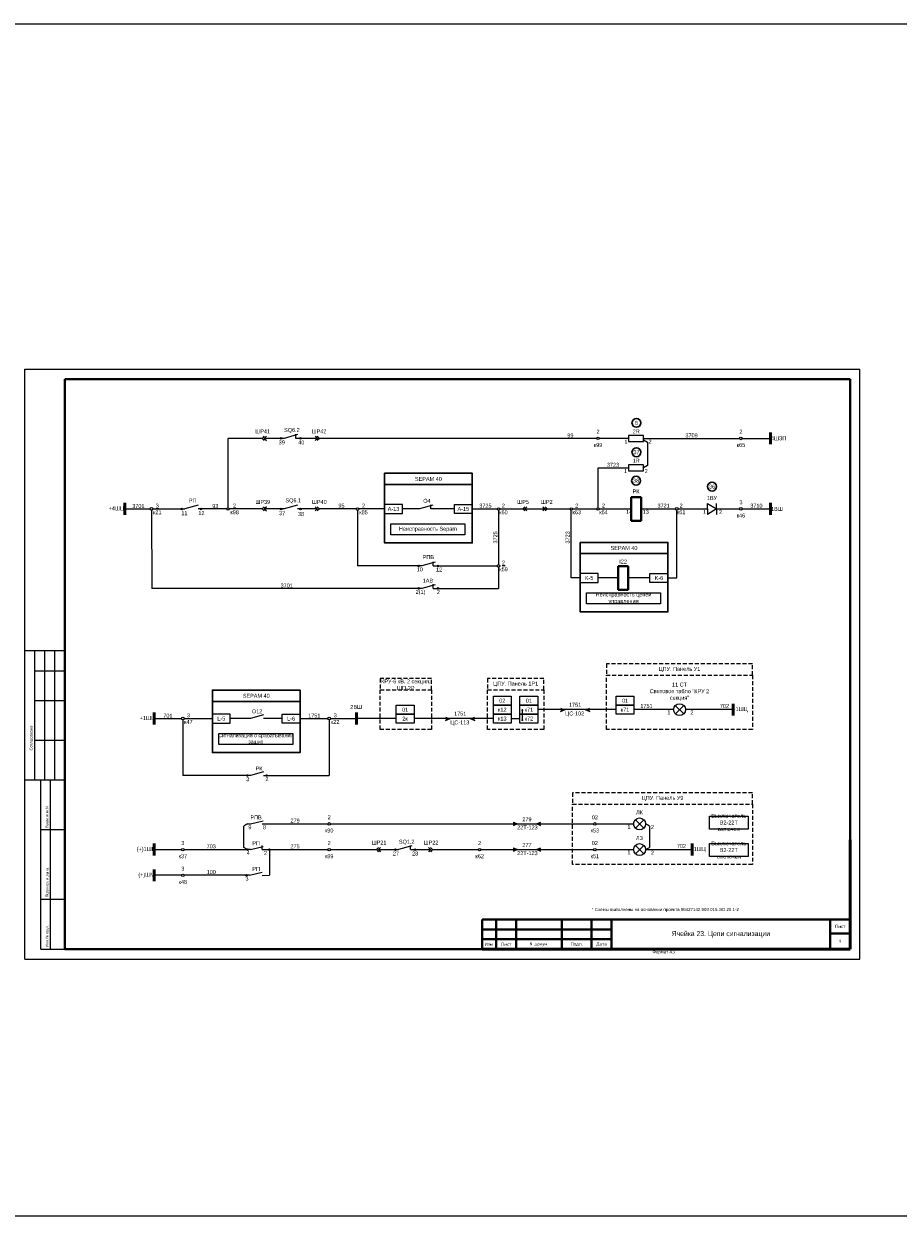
# Model space of a CAD drawing. Header units: millimetres. Extents: x 4897 to 12009, y -3017 to 2708.
# Tile 62 of 86: x 8597 to 9037, y -83 to 517. Entities that reach past the tile are written whole.
import ezdxf
from ezdxf.enums import TextEntityAlignment as Align

# ---------------------------------------------------------------- set-up
doc = ezdxf.new("R2010")
doc.units = ezdxf.units.MM
doc.linetypes.add('JIS_02_2.0', pattern=[3, 2, -1])
doc.layers.add('основная 0.5', color=7, linetype='Continuous', lineweight=50)
doc.styles.add('SIMPLEX', font='txt', dxfattribs={"height": 5})

msp = doc.modelspace()

# ---------------------------------------------------------------- hatches: boundary and pattern name
h = msp.add_hatch(color=7)
h.dxf.hatch_style = 1
h.paths.add_polyline_path([(8726.53, 308.27, 1), (8725.73, 308.27, 1)])
h = msp.add_hatch(color=7)
h.dxf.hatch_style = 1
h.paths.add_polyline_path([(8735.48, 308.27, -1), (8736.27, 308.27, -1)])
h = msp.add_hatch(color=7)
h.dxf.hatch_style = 1
h.paths.add_polyline_path([(8676.52, 272.75, 1), (8675.73, 272.75, 1)])
h = msp.add_hatch(color=7)
h.dxf.hatch_style = 1
h.paths.add_polyline_path([(8685.47, 272.75, -1), (8686.26, 272.75, -1)])
h = msp.add_hatch(color=7)
h.dxf.hatch_style = 1
h.paths.add_polyline_path([(8726.53, 272.75, 1), (8725.73, 272.75, 1)])
h = msp.add_hatch(color=7)
h.dxf.hatch_style = 1
h.paths.add_polyline_path([(8735.48, 272.75, -1), (8736.27, 272.75, -1)])
h = msp.add_hatch(color=7)
h.dxf.hatch_style = 1
h.paths.add_polyline_path([(8795.76, 244.04, 1), (8794.96, 244.04, 1)])
h = msp.add_hatch(color=7)
h.dxf.hatch_style = 1
h.paths.add_polyline_path([(8804.71, 244.04, -1), (8805.5, 244.04, -1)])
h = msp.add_hatch(color=7)
h.dxf.hatch_style = 1
h.paths.add_polyline_path([(8795.76, 232.72, 1), (8794.96, 232.72, 1)])
h = msp.add_hatch(color=7)
h.dxf.hatch_style = 1
h.paths.add_polyline_path([(8804.71, 232.72, -1), (8805.5, 232.72, -1)])
h = msp.add_hatch(color=256)
h.dxf.hatch_style = 1
h.paths.add_polyline_path([(8808.89, 168.21), (8811.23, 167.21), (8808.89, 166.21)])
h = msp.add_hatch(color=256)
h.dxf.hatch_style = 1
h.paths.add_polyline_path([(8823.58, 166.21), (8821.23, 167.21), (8823.58, 168.21)])
h = msp.add_hatch(color=256)
h.dxf.hatch_style = 1
h.paths.add_polyline_path([(8866.7, 172.71), (8869.04, 171.71), (8866.7, 170.71)])
h = msp.add_hatch(color=256)
h.dxf.hatch_style = 1
h.paths.add_polyline_path([(8881.39, 170.71), (8879.04, 171.71), (8881.39, 172.71)])
h = msp.add_hatch(color=7)
h.dxf.hatch_style = 1
h.paths.add_polyline_path([(8709.5, 138.57, 1), (8708.71, 138.57, 1)])
h = msp.add_hatch(color=7)
h.dxf.hatch_style = 1
h.paths.add_polyline_path([(8718.46, 138.57, -1), (8719.25, 138.57, -1)])
h = msp.add_hatch(color=256)
h.dxf.hatch_style = 1
h.paths.add_polyline_path([(8709.66, 114.2, 1), (8708.87, 114.2, 1)])
h = msp.add_hatch(color=256)
h.dxf.hatch_style = 1
h.paths.add_polyline_path([(8718.3, 114.2, -1), (8719.09, 114.2, -1)])
h = msp.add_hatch(color=256)
h.dxf.hatch_style = 1
h.paths.add_polyline_path([(8842.87, 113.25), (8845.09, 114.2), (8842.87, 115.14)])
h = msp.add_hatch(color=256)
h.dxf.hatch_style = 1
h.paths.add_polyline_path([(8856.78, 115.14), (8854.56, 114.2), (8856.78, 113.25)])
h = msp.add_hatch(color=256)
h.dxf.hatch_style = 1
h.paths.add_polyline_path([(8842.87, 100.31), (8845.09, 101.25), (8842.87, 102.2)])
h = msp.add_hatch(color=256)
h.dxf.hatch_style = 1
h.paths.add_polyline_path([(8856.78, 102.2), (8854.56, 101.25), (8856.78, 100.31)])
h = msp.add_hatch(color=256)
h.dxf.hatch_style = 1
h.paths.add_polyline_path([(8709.66, 101.25, 1), (8708.87, 101.25, 1)])
h = msp.add_hatch(color=256)
h.dxf.hatch_style = 1
h.paths.add_polyline_path([(8720.6, 101.25, 1), (8719.81, 101.25, 1)])
h = msp.add_hatch(color=7)
h.dxf.hatch_style = 1
h.paths.add_polyline_path([(8784.03, 101.25, 1), (8783.23, 101.25, 1)])
h = msp.add_hatch(color=7)
h.dxf.hatch_style = 1
h.paths.add_polyline_path([(8792.98, 101.25, -1), (8793.77, 101.25, -1)])
h = msp.add_hatch(color=7)
h.dxf.hatch_style = 1
h.paths.add_polyline_path([(8709.11, 88.31, 1), (8708.31, 88.31, 1)])

# ---------------------------------------------------------------- linework, layer by layer
for p, q in [((8597.27, 46.06), (8597.27, 343.11)), ((8597.27, 343.11), (9017.28, 343.11)), ((8597.27, 46.06), (8597.27, 343.11)), ((9017.28, 46.06), (9017.28, 343.11)), ((9017.28, 46.06), (9017.28, 343.11)), ((8699.42, 273.37), (8699.42, 308.27)), ((8716.89, 308.27), (8699.42, 308.27)), ((8727.67, 308.27), (8717.68, 308.27)), ((8734.34, 310.13), (8727.67, 308.27)), ((8744.33, 308.27), (8733.46, 308.27)), ((8884.95, 308.27), (8744.57, 308.27)), ((8900.89, 308.27), (8886.2, 308.27)), ((8908.43, 308.27), (8956.81, 308.27)), ((8908.43, 307.56), (8910.4, 306.42)), ((8910.4, 306.42), (8910.4, 294.63)), ((8958.14, 308.27), (8972.34, 308.28)), ((8910.4, 294.63), (8908.43, 293.48)), ((8885.58, 273.37), (8885.58, 293.48)), ((8885.58, 293.48), (8900.89, 293.48)), ((8647.47, 272.75), (8660.22, 272.75)), ((8660.89, 272.08), (8661.01, 232.72)), ((8661.55, 272.75), (8677.66, 272.75)), ((8684.33, 274.61), (8677.66, 272.75)), ((8698.79, 272.75), (8684.33, 272.75)), ((8716.65, 272.75), (8700.05, 272.75)), ((8727.67, 272.75), (8717.68, 272.75)), ((8734.34, 274.61), (8727.67, 272.75)), ((8744.33, 272.75), (8734.34, 272.75)), ((8763.88, 272.75), (8745.36, 272.75)), ((8764.54, 272.04), (8764.54, 244.04)), ((8778.17, 272.75), (8765.2, 272.75)), ((8795.72, 272.78), (8787.17, 272.75)), ((8802.38, 274.64), (8795.72, 272.78)), ((8801.51, 272.78), (8801.51, 274.87)), ((8813.3, 272.77), (8801.51, 272.78)), ((8822.3, 272.75), (8834.9, 272.75)), ((8828.26, 272.75), (8834.9, 272.75)), ((8835.53, 272.12), (8835.53, 244.71)), ((8836.16, 272.75), (8871.5, 272.75)), ((8872.13, 238), (8872.13, 272.12)), ((8872.76, 272.75), (8884.95, 272.75)), ((8886.2, 272.75), (8902.2, 272.75)), ((8907.2, 272.75), (8924.51, 272.75)), ((8925.17, 238), (8925.17, 272.08)), ((8925.8, 272.75), (8940.64, 272.75)), ((8940.64, 272.75), (8940.64, 275.48)), ((8940.64, 275.48), (8945.1, 272.75)), ((8940.64, 272.75), (8940.64, 270.01)), ((8945.1, 272.75), (8940.64, 270.01)), ((8945.1, 272.75), (8945.1, 275.48)), ((8945.1, 272.75), (8945.1, 270.01)), ((8945.1, 272.75), (8956.81, 272.75)), ((8958.14, 272.75), (8972.34, 272.75)), ((8802.63, 244.04), (8802.63, 246.14)), ((8796.9, 244.04), (8764.54, 244.04)), ((8803.57, 245.9), (8796.9, 244.04)), ((8802.63, 244.04), (8834.87, 244.04)), ((8835.53, 243.38), (8835.53, 232.72)), ((8803.57, 234.59), (8796.9, 232.72)), ((8802.63, 232.72), (8802.63, 234.82)), ((8876.59, 238), (8872.13, 238)), ((8895.68, 238.03), (8885.59, 238)), ((8911.71, 238.03), (8900.68, 238.03)), ((8920.71, 238), (8925.17, 238)), ((8796.9, 232.72), (8661.01, 232.72)), ((8802.63, 232.72), (8835.53, 232.72)), ((8617.27, 201.3), (8597.27, 201.3)), ((8602.27, 136.3), (8602.27, 201.3)), ((8607.27, 136.3), (8607.27, 201.3)), ((8612.27, 136.3), (8612.27, 201.3)), ((8602.27, 191.3), (8617.27, 191.3)), ((8602.27, 176.3), (8617.27, 176.3)), ((8717.32, 169.1), (8710.65, 167.24)), ((8847.48, 171.46), (8847.48, 166.46)), ((8894.66, 171.71), (8855.29, 171.71)), ((8882.64, 171.71), (8855.29, 171.71)), ((8866.7, 170.71), (8869.04, 171.71)), ((8879.04, 171.71), (8881.39, 170.71)), ((8923.57, 171.71), (8903.66, 171.71)), ((8953.64, 171.71), (8929.57, 171.71)), ((8662.33, 167.21), (8676.03, 167.21)), ((8676.69, 166.55), (8676.69, 138.57)), ((8677.36, 167.21), (8691.56, 167.21)), ((8710.65, 167.24), (8700.56, 167.21)), ((8726.68, 167.24), (8717.32, 167.24)), ((8735.68, 167.21), (8749.65, 167.21)), ((8750.31, 166.55), (8750.31, 138.57)), ((8750.98, 167.21), (8764, 167.21)), ((8784.01, 167.21), (8764, 167.21)), ((8832.91, 167.21), (8793.01, 167.21)), ((8808.89, 166.21), (8811.23, 167.21)), ((8821.23, 167.21), (8823.58, 166.21)), ((8841.91, 167.21), (8846.29, 167.21)), ((8602.27, 156.3), (8617.27, 156.3)), ((8710.65, 138.57), (8676.69, 138.57)), ((8717.32, 140.43), (8710.65, 138.57)), ((8717.32, 138.57), (8750.31, 138.57)), ((8597.27, 136.3), (8617.27, 136.3)), ((8605.27, 51.11), (8605.27, 136.3)), ((8610.14, 51.11), (8610.14, 136.3)), ((8709.66, 114.2), (8710.81, 114.2)), ((8710.81, 114.2), (8717.16, 115.72)), ((8716.6, 114.2), (8749.68, 114.2)), ((8750.94, 114.2), (8883.33, 114.2)), ((8842.87, 115.14), (8845.09, 114.2)), ((8845.09, 114.2), (8842.87, 113.25)), ((8854.56, 114.2), (8856.78, 115.14)), ((8856.78, 113.25), (8854.56, 114.2)), ((8884.59, 114.2), (8903.49, 114.2)), ((8911.46, 113.05), (8909.49, 114.2)), ((8605.27, 111.3), (8617.27, 111.3)), ((8708.92, 114), (8707.3, 113.05)), ((8707.3, 102.4), (8707.3, 113.05)), ((8911.46, 113.05), (8911.46, 102.4)), ((8708.92, 101.45), (8707.3, 102.4)), ((8710.81, 101.25), (8717.16, 102.77)), ((8716.6, 101.25), (8716.6, 103.35)), ((8791.84, 103.11), (8785.17, 101.25)), ((8791.17, 101.25), (8791.17, 103.29)), ((8842.87, 102.2), (8845.09, 101.25)), ((8854.56, 101.25), (8856.78, 102.2)), ((8909.49, 101.25), (8911.46, 102.4)), ((8662.33, 101.25), (8676.06, 101.25)), ((8677.32, 101.25), (8709.27, 101.25)), ((8710.81, 101.25), (8709.66, 101.25)), ((8716.6, 101.25), (8720.21, 101.25)), ((8720.21, 101.25), (8749.68, 101.25)), ((8750.94, 101.25), (8774.06, 101.25)), ((8775.09, 101.25), (8785.17, 101.25)), ((8791.17, 101.25), (8801.25, 101.25)), ((8802.28, 101.25), (8825.39, 101.25)), ((8826.65, 101.25), (8883.33, 101.25)), ((8845.09, 101.25), (8842.87, 100.31)), ((8856.78, 100.31), (8854.56, 101.25)), ((8884.59, 101.25), (8903.49, 101.25)), ((8909.49, 101.25), (8932.96, 101.25)), ((8676.06, 88.31), (8662.33, 88.31)), ((8710.25, 88.31), (8677.32, 88.31)), ((8710.25, 88.31), (8716.6, 89.83)), ((8716.6, 88.3), (8720.21, 88.31)), ((8605.27, 76.3), (8617.27, 76.3)), ((8605.27, 51.11), (8617.27, 51.11)), ((8597.27, 46.06), (9017.28, 46.06))]:
    msp.add_line(p, q)
at = {"lineweight": 40}
for p, q in [((8617.27, 338.11), (9012.36, 338.11)), ((9012.36, 338.11), (9012.36, 51.11)), ((8907.2, 278.75), (8902.2, 278.75)), ((8902.2, 278.75), (8902.2, 266.75)), ((8907.2, 266.75), (8907.2, 278.75)), ((8907.2, 266.75), (8902.2, 266.75)), ((8900.68, 244), (8895.68, 244)), ((8895.68, 244), (8895.68, 232)), ((8900.68, 232), (8900.68, 244)), ((8900.68, 232), (8895.68, 232)), ((8827.36, 66.1), (8892.36, 66.1)), ((9002.36, 66.11), (9002.36, 51.11)), ((8827.36, 61.1), (8892.36, 61.1)), ((8827.36, 56.1), (8892.36, 56.1)), ((9002.36, 59.11), (9012.36, 59.11)), ((8617.27, 51.11), (9012.36, 51.11))]:
    msp.add_line(p, q, dxfattribs=at)
at = {"linetype": 'Continuous', "lineweight": 40}
msp.add_line((8617.27, 338.11), (8617.27, 51.11), dxfattribs=at)
at = {"color": 7}
msp.add_line((8733.46, 308.27), (8733.46, 310.37), dxfattribs=at)
at = {"lineweight": 50}
for p, q in [((8972.34, 305.28), (8972.34, 311.28)), ((8972.34, 269.75), (8972.34, 275.75)), ((8764, 170.21), (8764, 164.21)), ((8662.33, 104.25), (8662.33, 98.25)), ((8662.33, 91.31), (8662.33, 85.31))]:
    msp.add_line(p, q, dxfattribs=at)
at = {"color": 1, "lineweight": 50}
for p, q in [((8647.47, 269.75), (8647.47, 275.75)), ((8662.33, 164.21), (8662.33, 170.21))]:
    msp.add_line(p, q, dxfattribs=at)
at = {"linetype": 'Continuous'}
for p, q in [((8617.27, 192.12), (8617.27, 172.12)), ((8617.27, 152.12), (8617.27, 132.12))]:
    msp.add_line(p, q, dxfattribs=at)
at = {"color": 5, "lineweight": 50}
for p, q in [((8953.64, 174.71), (8953.64, 168.71)), ((8932.96, 98.25), (8932.96, 104.25))]:
    msp.add_line(p, q, dxfattribs=at)
at = {"color": 2}
for p, q in [((8928.7, 169.59), (8924.45, 173.83)), ((8924.47, 169.57), (8928.68, 173.85))]:
    msp.add_line(p, q, dxfattribs=at)
at = {"color": 1}
for p, q in [((8908.61, 112.08), (8904.36, 116.31)), ((8904.38, 112.06), (8908.59, 116.33))]:
    msp.add_line(p, q, dxfattribs=at)
at = {"color": 3}
for p, q in [((8908.61, 99.14), (8904.36, 103.37)), ((8904.38, 99.12), (8908.59, 103.39))]:
    msp.add_line(p, q, dxfattribs=at)
at = {"color": 9, "true_color": 0xd19cc7}
msp.add_lwpolyline([(5064.51, 516.93), (10068.29, 516.93), (10068.29, -83.25), (5072.49, -83.25)], close=True, dxfattribs=at)
for points in [[(8717.68, 309.31), (8716.65, 308.27), (8717.68, 307.24)], [(8718.71, 309.31), (8717.68, 308.27), (8718.71, 307.24)], [(8743.29, 309.31), (8744.33, 308.27), (8743.29, 307.24)], [(8744.33, 309.31), (8745.36, 308.27), (8744.33, 307.24)], [(8717.68, 273.78), (8716.65, 272.75), (8717.68, 271.71)], [(8718.71, 273.78), (8717.68, 272.75), (8718.71, 271.71)], [(8743.29, 273.78), (8744.33, 272.75), (8743.29, 271.71)], [(8744.33, 273.78), (8745.36, 272.75), (8744.33, 271.71)], [(8848.7, 273.78), (8847.67, 272.75), (8848.7, 271.71)], [(8849.73, 273.78), (8848.7, 272.75), (8849.73, 271.71)], [(8857.88, 273.78), (8858.91, 272.75), (8857.88, 271.71)], [(8858.91, 273.78), (8859.94, 272.75), (8858.91, 271.71)], [(8775.09, 102.29), (8774.06, 101.25), (8775.09, 100.22)], [(8776.12, 102.29), (8775.09, 101.25), (8776.12, 100.22)], [(8800.21, 102.29), (8801.25, 101.25), (8800.21, 100.22)], [(8801.25, 102.29), (8802.28, 101.25), (8801.25, 100.22)], [(8720.21, 101.25), (8720.21, 88.31)]]:
    msp.add_lwpolyline(points)
for points in [[(8908.43, 309.77), (8900.89, 309.77), (8900.89, 306.77), (8908.43, 306.77)], [(8778.17, 270.5), (8787.17, 270.5), (8787.17, 275), (8778.17, 275)], [(8822.3, 270.5), (8813.3, 270.5), (8813.3, 275), (8822.3, 275)], [(8818.61, 259.71), (8781.39, 259.71), (8781.39, 265.21), (8818.61, 265.21)], [(8876.59, 235.75), (8885.59, 235.75), (8885.59, 240.25), (8876.59, 240.25)], [(8920.71, 235.75), (8911.71, 235.75), (8911.71, 240.25), (8920.71, 240.25)], [(8917.02, 224.96), (8879.81, 224.96), (8879.81, 230.46), (8917.02, 230.46)], [(8841.91, 173.96), (8832.91, 173.96), (8832.91, 178.46), (8841.91, 178.46)], [(8855.29, 173.96), (8846.29, 173.96), (8846.29, 178.46), (8855.29, 178.46)], [(8903.66, 173.96), (8894.66, 173.96), (8894.66, 178.46), (8903.66, 178.46)], [(8691.56, 164.96), (8700.56, 164.96), (8700.56, 169.46), (8691.56, 169.46)], [(8735.68, 164.96), (8726.68, 164.96), (8726.68, 169.46), (8735.68, 169.46)], [(8793.01, 169.46), (8784.01, 169.46), (8784.01, 173.96), (8793.01, 173.96)], [(8793.01, 164.96), (8784.01, 164.96), (8784.01, 169.46), (8793.01, 169.46)], [(8841.91, 169.46), (8832.91, 169.46), (8832.91, 173.96), (8841.91, 173.96)], [(8841.91, 164.96), (8832.91, 164.96), (8832.91, 169.46), (8841.91, 169.46)], [(8855.29, 169.46), (8846.29, 169.46), (8846.29, 173.96), (8855.29, 173.96)], [(8855.29, 164.96), (8846.29, 164.96), (8846.29, 169.46), (8855.29, 169.46)], [(8903.66, 169.46), (8894.66, 169.46), (8894.66, 173.96), (8903.66, 173.96)], [(8731.99, 154.17), (8694.77, 154.17), (8694.77, 159.67), (8731.99, 159.67)], [(8941.61, 118.15), (8961.08, 118.15), (8961.08, 111.62), (8941.61, 111.62)], [(8941.61, 104.32), (8961.08, 104.32), (8961.08, 97.79), (8941.61, 97.79)]]:
    msp.add_lwpolyline(points, close=True)
at = {"color": 7}
msp.add_lwpolyline([(8908.43, 294.98), (8900.89, 294.98), (8900.89, 291.98), (8908.43, 291.98)], close=True, dxfattribs=at)
at = {"lineweight": 30}
for points in [[(8778.17, 290.67), (8778.17, 290.67), (8822.3, 290.67), (8822.3, 284.99), (8778.17, 284.99), (8778.17, 290.67)], [(8876.59, 255.92), (8876.59, 255.92), (8920.71, 255.92), (8920.71, 250.24), (8876.59, 250.24), (8876.59, 255.92)], [(8691.56, 181.52), (8691.56, 181.52), (8735.68, 181.52), (8735.68, 175.83), (8691.56, 175.83), (8691.56, 181.52)]]:
    msp.add_lwpolyline(points, dxfattribs=at)
for points in [[(8778.17, 284.99), (8822.3, 284.99), (8822.3, 255.63), (8778.17, 255.63)], [(8876.59, 250.24), (8920.71, 250.24), (8920.71, 220.88), (8876.59, 220.88)], [(8691.56, 175.83), (8735.68, 175.83), (8735.68, 150.09), (8691.56, 150.09)]]:
    msp.add_lwpolyline(points, close=True, dxfattribs=at)
at = {"color": 32, "linetype": 'JIS_02_2.0', "true_color": 0xcd6928}
for points in [[(8963.31, 194.79), (8963.31, 194.79), (8889.75, 194.79), (8889.75, 189.1), (8963.31, 189.1), (8963.31, 194.79)], [(8801.75, 187.38), (8801.75, 187.38), (8775.94, 187.38), (8775.94, 181.7), (8801.75, 181.7), (8801.75, 187.38)], [(8858.25, 187.38), (8858.25, 187.38), (8830.03, 187.38), (8830.03, 181.7), (8858.25, 181.7), (8858.25, 187.38)], [(8963.31, 129.87), (8963.31, 129.87), (8872.73, 129.87), (8872.73, 124.19), (8963.31, 124.19), (8963.31, 129.87)]]:
    msp.add_lwpolyline(points, dxfattribs=at)
for points in [[(8889.75, 189.1), (8963.31, 189.1), (8963.31, 161.72), (8889.75, 161.72)], [(8775.94, 181.7), (8801.75, 181.7), (8801.75, 161.72), (8775.94, 161.72)], [(8830.03, 181.7), (8858.25, 181.7), (8858.25, 161.72), (8830.03, 161.72)], [(8872.73, 124.19), (8963.31, 124.19), (8963.31, 93.73), (8872.73, 93.73)]]:
    msp.add_lwpolyline(points, close=True, dxfattribs=at)
at = {"const_width": 0.45}
for points in [[(8847.48, 171.74, 1), (8847.48, 171.19, 1)], [(8847.48, 166.74, 1), (8847.48, 166.19, 1)]]:
    msp.add_lwpolyline(points, format="xyb", close=True, dxfattribs=at)
at = {"lineweight": 30}
for centre in [(8904.91, 316.08), (8904.91, 301.29), (8904.74, 286.93), (8942.95, 284)]:
    msp.add_circle(centre, 2.25, dxfattribs=at)
at = {"color": 7}
for centre in [(8726.13, 308.27), (8735.88, 308.27), (8676.12, 272.75), (8685.87, 272.75), (8726.13, 272.75), (8735.88, 272.75), (8795.36, 244.04), (8805.11, 244.04), (8795.36, 232.72), (8805.11, 232.72), (8709.11, 138.57), (8718.85, 138.57), (8783.63, 101.25), (8793.38, 101.25), (8708.71, 88.31)]:
    msp.add_circle(centre, 0.396, dxfattribs=at)
for centre, radius in [((8885.58, 308.27), 0.629), ((8957.47, 308.27), 0.663), ((8660.89, 272.75), 0.663), ((8699.42, 272.75), 0.629), ((8764.54, 272.7), 0.663), ((8835.53, 272.75), 0.629), ((8872.13, 272.75), 0.629), ((8885.58, 272.75), 0.629), ((8925.17, 272.75), 0.663), ((8957.47, 272.75), 0.663), ((8835.53, 244.04), 0.663), ((8926.57, 171.71), 3), ((8676.69, 167.21), 0.663), ((8750.31, 167.21), 0.663), ((8750.31, 114.2), 0.629), ((8883.96, 114.2), 0.629), ((8906.49, 114.2), 3), ((8906.49, 101.25), 3), ((8676.69, 101.25), 0.629), ((8709.27, 101.25), 0.396), ((8720.21, 101.25), 0.396), ((8750.31, 101.25), 0.629), ((8826.02, 101.25), 0.629), ((8883.96, 101.25), 0.629), ((8676.69, 88.31), 0.629)]:
    msp.add_circle(centre, radius)
at = {"layer": 'основная 0.5', "color": 0}
for p, q in [((9012.36, 51.11), (9012.36, 106.11)), ((8827.36, 51.11), (9012.36, 51.11))]:
    msp.add_line(p, q, dxfattribs=at)
at = {"layer": 'основная 0.5', "lineweight": 40}
for p, q in [((8827.36, 66.1), (8827.36, 51.11)), ((8834.36, 51.11), (8834.36, 66.1)), ((8844.36, 51.11), (8844.36, 66.1)), ((8867.36, 51.11), (8867.36, 66.1)), ((8882.36, 51.11), (8882.36, 66.1)), ((8892.36, 51.11), (8892.36, 66.11)), ((8892.36, 66.11), (9012.36, 66.11))]:
    msp.add_line(p, q, dxfattribs=at)

# ---------------------------------------------------------------- texts
at = {"style": 'SIMPLEX'}
for s, p in [('SQ6.2', (8727.65, 311.45)), ('39', (8724.92, 305.23)), ('40', (8734.75, 305.25)), ('РП', (8679.72, 275.97)), ('SQ6.1', (8728.33, 276.07)), ('11', (8675.93, 269.59)), ('12', (8684.51, 269.61)), ('37', (8725.09, 269.59)), ('38', (8734.59, 269.21)), ('14', (8899.66, 270.29)), ('13', (8908.04, 270.29)), ('1', (8938.39, 270.29)), ('2', (8946.48, 270.29)), ('10', (8794.35, 241.31)), ('12', (8804.08, 241.22)), ('2(1)', (8793.81, 229.98)), ('2', (8804.48, 229.89)), ('1', (8920.45, 169.36)), ('2', (8932.04, 169.3)), ('РК', (8713.34, 141.08)), ('3', (8708.6, 135.71)), ('2', (8718.25, 135.71)), ('9', (8709.66, 111.5)), ('8', (8716.97, 111.5)), ('1', (8900.37, 111.84)), ('2', (8912.16, 111.64)), ('SQ1.2', (8785.41, 104.23)), ('4', (8708.82, 98.57)), ('2', (8717.53, 98.55)), ('27', (8782.34, 98.28)), ('28', (8792.05, 98.29)), ('1', (8900.37, 98.9)), ('2', (8912.17, 98.7)), ('3', (8708.17, 85.66))]:
    msp.add_text(s, height=2, dxfattribs=at).set_placement(p)
for s, p in [('ЦС-102', (8873.82, 168.78)), ('ЦС-113', (8816.01, 164.28)), ('22Т-123', (8850.04, 111.42)), ('22Т-123', (8850.04, 98.47))]:
    msp.add_text(s, height=2, dxfattribs=at).set_placement(p, align=Align.CENTER)
at = {"linetype": 'Continuous', "style": 'SIMPLEX'}
for s, p in [('Согласовано', (8601.1, 151.17)), ('Взам.инв.N', (8609.1, 112.17)), ('Подпись и дата', (8609.1, 77.17)), ('Инв.Nподл.', (8609.1, 52.17))]:
    msp.add_text(s, height=1.5, rotation=90, dxfattribs=at).set_placement(p)
at = {"char_height": 2, "attachment_point": 5, "style": 'SIMPLEX'}
for s, insert, width in [('ШР41', (8716.83, 311.79), 5.8646), ('ШР42', (8745.18, 311.79), 5.8646), ('2\\P\\Pк99', (8885.58, 308.27), 5.8646), ('2R', (8904.79, 311.81), 5.8646), ('6', (8904.91, 316.08), 4.3874), ('2\\P\\P\\pt8;к65', (8957.47, 308.27), 5.8646), ('99', (8871.67, 309.74), 5.8646), ('1', (8899.63, 306.58), 5.8646), ('2', (8911.75, 306.58), 5.8646), ('3709', (8932.62, 309.74), 5.8646), ('4ШЗП', (8976.42, 308.28), 8.1746), ('37', (8904.91, 301.29), 4.3874), ('3723', (8893.08, 294.95), 5.8646), ('1R', (8904.79, 297.02), 5), ('{\\C256;SEPAM 40}', (8800.23, 287.83), 44.125), ('1', (8899.4, 291.79), 5.8646), ('38', (8904.74, 286.93), 4.3874), ('2', (8909.79, 291.79), 5.8646), ('РК', (8904.7, 281.53), 5.8646), ('36', (8942.95, 284), 4.3874), ('ШР39', (8716.92, 276.27), 5.8646), ('ШР40', (8745.34, 276.27), 5.8646), ('О4', (8799.49, 276.81), 5.8646), ('ШР5', (8847.85, 276.27), 5.8646), ('ШР2', (8859.76, 276.27), 5.8646), ('\\pt8;1ВУ', (8942.87, 278.24), 5.8646), ('3\\P\\P\\pt8;к46', (8957.47, 272.75), 5.8646), ('+4ШЦ', (8643.2, 272.75), 8.5502), ('3701', (8654.32, 274.21), 8.9567), ('{\\L3\\P}к21', (8663.83, 272.75), 5.8646), ('93', (8693.03, 274.21), 8.9567), ('2\\Pк98', (8702.72, 272.75), 5.8646), ('2\\Pк85', (8767.58, 272.7), 5.8646), ('A-13', (8782.67, 272.75), 9), ('A-15', (8817.8, 272.75), 9), ('2\\Pк60', (8837.96, 272.7), 5.8646), ('2\\Pк63', (8874.84, 272.75), 5.8646), ('2\\Pк64', (8888.29, 272.75), 5.8646), ('2{\\L\\P\\pt8;}к61', (8927.39, 272.75), 5.8646), ('1ВШ', (8975.57, 272.75), 6.4613), ('Неисправность Sepam', (8800, 262.46), 37.2194), ('{\\C256;SEPAM 40}', (8898.65, 253.08), 44.125), ('РПВ', (8800.21, 248.48), 5.8646), ('{\\L2}\\Pк59', (8838.03, 244.04), 5.8646), ('I22', (8898.18, 246.25), 5), ('3701', (8728.96, 234.19), 8.9567), ('1АВ', (8799.99, 236.66), 5.8646), ('K-5', (8881.09, 238), 9), ('K-6', (8916.21, 238), 9), ('Неисправность цепей управления', (8898.41, 227.71), 37.2194), ('{\\C256;ЦПУ. Панель У1}', (8926.53, 191.94), 73.5619), ('\\pt6;КРУ-6 кВ. 2 секция. ШП-2Р', (8788.84, 184.26), 25.8081), ('{\\C256;ЦПУ. Панель 1Р1}', (8844.14, 184.54), 28.2168), ('\\P\\P11 СТ\\PСветовое табло "КРУ 2 секция"', (8926.57, 184.05), 33.7983), ('SEPAM 40', (8713.62, 178.67), 44.125), ('2ВШ', (8763.91, 173.07), 4.7959), ('02', (8837.41, 176.21), 9), ('01', (8850.79, 176.21), 9), ('1751', (8874.04, 174.16), 4.7959), ('01', (8899.16, 176.21), 9), ('1751', (8909.95, 173.52), 4.7959), ('702', (8949.16, 173.52), 4.7959), ('701', (8669.18, 168.68), 5.8646), ('3\\Pк47', (8679.47, 167.21), 4.7959), ('L-5', (8696.06, 167.21), 9), ('О12', (8714.02, 170.86), 4.7959), ('L-6', (8731.18, 167.21), 9), ('1751', (8742.8, 168.68), 5.8646), ('3\\Pк22', (8753.35, 167.21), 4.7959), ('2к', (8788.51, 167.21), 9), ('01', (8788.51, 171.71), 9), ('1751', (8816.23, 169.66), 4.7959), ('к12', (8837.41, 171.71), 9), ('к13', (8837.41, 167.21), 9), ('к71', (8850.79, 171.71), 9), ('к72', (8850.79, 167.21), 9), ('к71', (8899.16, 171.71), 9), ('-1ШЦ', (8957.36, 171.71), 7.4548), ('ЦПУ. Панель У9', (8918.02, 127.03), 90.5823), ('ЛК', (8906.41, 120.01), 4.7959), ('РПВ', (8713.52, 117.43), 4.7959), ('2\\P\\Pк90', (8750.31, 114.2), 4.7959), ('279', (8849.82, 116.52), 4.7959), ('02\\P\\Pк53', (8883.96, 114.2), 4.7959), ('Выключатель В2-22Т включен', (8951.35, 114.88), 19.4685), ('ЛЗ', (8906.41, 107.07), 4.7959), ('(+)1ШЦ', (8658.27, 101.25), 8.1154), ('3\\P\\Pк37', (8676.69, 101.25), 4.7959), ('703', (8690.97, 102.92), 6.2443), ('РП', (8713.52, 104.49), 4.7959), ('2\\P\\Pк89', (8750.31, 101.25), 4.7959), ('ШР21', (8775.38, 104.79), 4.7959), ('ШР22', (8801.53, 104.79), 4.7959), ('2\\P\\Pк62', (8826.02, 101.25), 4.7959), ('277', (8849.82, 103.58), 4.7959), ('02\\P\\Pк51', (8883.96, 101.25), 4.7959), ('702', (8927.57, 103.07), 4.7959), ('-1ШЦ', (8936.28, 101.25), 6.6429), ('Выключатель В2-22Т отключен', (8951.35, 101.05), 19.4685), ('3\\P\\Pк48', (8676.69, 88.31), 4.7959), ('100', (8690.97, 89.98), 6.2443), ('РП', (8713.57, 91.55), 4.7959), ('(+)ШМ', (8658.44, 88.31), 7.7743)]:
    msp.add_mtext(s, dxfattribs=dict(at, insert=insert, width=width))
at = {"color": 7, "attachment_point": 5, "style": 'SIMPLEX'}
for s, insert, char_height, width in [('95', (8756.47, 274.37), 2, 6.2443), ('3725', (8828.92, 274.37), 2, 6.2443), ('3721', (8918.56, 274.37), 2, 6.2443), ('3710', (8965.24, 274.37), 2, 6.2443), ('+1ШЦ', (8658.88, 167.21), 2, 6.8922), ('Сигнализация о срабатывании защит ', (8713.38, 156.92), 1.9, 37.2194)]:
    msp.add_mtext(s, dxfattribs=dict(at, insert=insert, char_height=char_height, width=width))
at = {"color": 7, "char_height": 2, "width": 6.2443, "attachment_point": 5, "rotation": 90, "style": 'SIMPLEX'}
for s, insert in [('3725', (8833.89, 258.41)), ('3723', (8870.24, 258.41))]:
    msp.add_mtext(s, dxfattribs=dict(at, insert=insert))
at = {"color": 1, "char_height": 2, "width": 6.2443, "attachment_point": 5, "style": 'SIMPLEX'}
for s, insert in [('{\\C256;279}', (8733.14, 115.87)), ('{\\C256;275}', (8733.14, 102.92))]:
    msp.add_mtext(s, dxfattribs=dict(at, insert=insert))
at = {"lineweight": 35, "attachment_point": 5, "line_spacing_factor": 0.8, "style": 'SIMPLEX'}
for s, insert, char_height, width in [('\\pi-4.8,l6.4,t6.4;*^IСхемы выполнены на основании проекта 59427142.903.015.ЭО.20.1-2', (8918.65, 70.87), 1.6, 185), ('Ячейка 23. Цепи сигнализации', (8947.36, 58.61), 2.5, 110), ('{\\Fromans|c204;Лист}', (9007.36, 62.61), 1.6, 10), ('{\\Fromans|c204;Изм.}', (8830.86, 53.61), 1.6, 7), ('{\\Fromans|c204;Лист}', (8839.36, 53.61), 1.6, 10), ('{\\Fromans|c0;N \\Fromans|c204;докум.}', (8855.86, 53.61), 1.6, 23), ('{\\Fromans|c204;Подп.}', (8874.86, 53.61), 1.6, 15), ('{\\Fromans|c204;Дата}', (8887.36, 53.61), 1.6, 10), ('{\\Fromans|c204;9}', (9007.36, 55.11), 1.6, 10)]:
    msp.add_mtext(s, dxfattribs=dict(at, insert=insert, char_height=char_height, width=width))
at = {"lineweight": 30, "insert": (8912.96, 50.59), "char_height": 1.6, "attachment_point": 1, "style": 'SIMPLEX'}
msp.add_mtext_dynamic_manual_height_columns('Формат А3', width=45.8537, gutter_width=12.5, heights=[0], dxfattribs=at)

doc.saveas('drawing.dxf')
